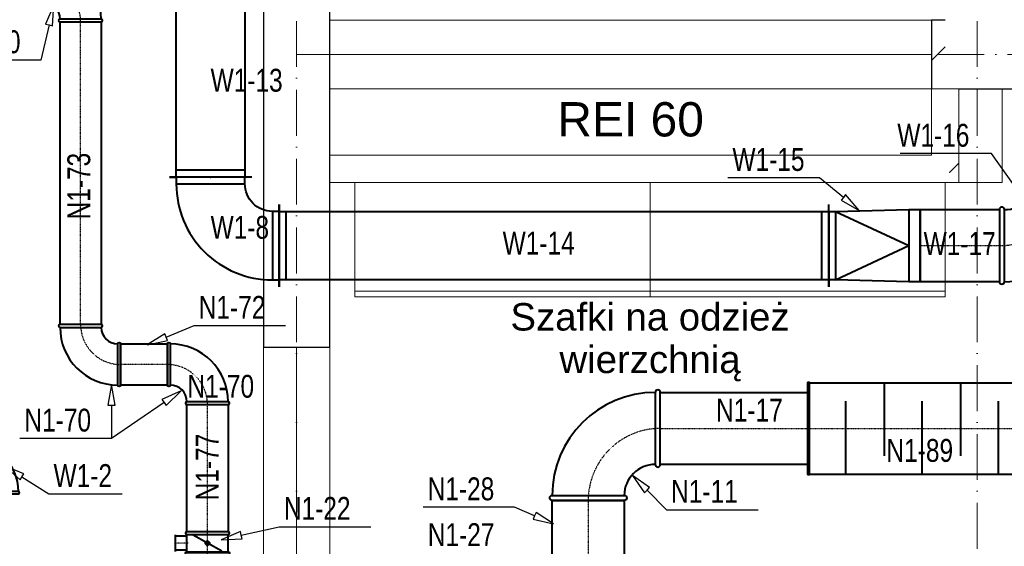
# Model space of a CAD drawing. Header units: millimetres. Extents: x 1700 to 4670, y 990 to 3874.
# Tile 21 of 110: x 2676 to 3107, y 2022 to 2253. Entities that reach past the tile are written whole.
import ezdxf
from ezdxf.enums import TextEntityAlignment as Align

# ---------------------------------------------------------------- set-up
doc = ezdxf.new("R2010")
doc.units = ezdxf.units.MM
for name, pattern in [('CENTER', [0.55, 0.37, -0.06, 0.06, -0.06]), ('Kropki i Kreski', [300, 200, -50, 0, -50]), ('Przerywana długa', [780, 500, -280]), ('Wipeout_Contour', [1000, 0, -1000])]:
    doc.linetypes.add(name, pattern=pattern)
doc.layers.get('0').update_dxf_attribs({"lineweight": 0})
for name, color, linetype in [('Nowe_210-A Pomieszczenia', 7, 'Continuous'), ('Nowe_320-W Umeblowanie', 252, 'Continuous'), ('Nowe_420-K Ściany', 7, 'Continuous'), ('WEN_N1-_ATRYBUT', 7, 'Continuous'), ('WEN_N1-_OSIE', 2, 'CENTER'), ('WEN_W1-_ATRYBUT', 7, 'Continuous'), ('WEN_W1-_OSIE', 2, 'CENTER')]:
    doc.layers.add(name, color=color, linetype=linetype)
for name, color, linetype, lineweight in [('Nowe_320-W Umeblowanie_Nr_pióra__4', 252, 'Continuous', 13), ('Nowe_410-K Osie_Nr_pióra__18', 9, 'Continuous', 13), ('Nowe_420-K Ściany_Nr_pióra__1', 7, 'Continuous', 13), ('Nowe_420-K Ściany_Nr_pióra__27', 7, 'Continuous', 25), ('Nowe_450-K Belki_Nr_pióra__69', 7, 'Continuous', 13), ('Nowe_450-K Belki_Nr_pióra__90', 7, 'Continuous', 13), ('Nowe_830-G Teksty Etykiety_Nr_pióra__1', 7, 'Continuous', 13), ('WEN_N1-_ZLICZAC', 170, 'Continuous', 40), ('WEN_W1-_ZLICZAC', 10, 'Continuous', 40)]:
    doc.layers.add(name, color=color, linetype=linetype, lineweight=lineweight)
doc.styles.add('STYL_AUTOMATYCZNY_3', font='txt')
doc.styles.add('STYL_WENTYLE', font='txt', dxfattribs={"width": 0.8})

# ---------------------------------------------------------------- blocks, each defined once
blk = doc.blocks.new('Ściana_23_1', base_point=(10460, -5970))
at = {"color": 254, "linetype": 'Wipeout_Contour', "lineweight": 0, "ltscale": 47988.33079}
blk.add_wipeout([(10460, -5970), (10520, -5970), (10520, -5670), (10460, -5670)], dxfattribs=at).dxf.layer = 'Nowe_420-K Ściany'
at = {"layer": 'Nowe_420-K Ściany', "linetype": 'Continuous', "lineweight": 0, "true_color": 0x000000}
h = blk.add_hatch(dxfattribs=at)
h.set_pattern_fill('Bloczki_ceramiczne_0001', color=18, style=0, pattern_type=2)
h.set_pattern_definition([(45, (0, 0), (-127.2792, 127.2792), [])])
h.paths.add_polyline_path([(10460, -5970), (10520, -5970), (10520, -5670), (10460, -5670)])
at = {"layer": 'Nowe_420-K Ściany_Nr_pióra__27', "color": 7, "linetype": 'Continuous', "lineweight": 25, "flags": 128}
for points in [[(10520, -5670), (10460, -5670)], [(10460, -5670), (10460, -5970)], [(10460, -5970), (10520, -5970)]]:
    blk.add_lwpolyline(points, dxfattribs=at)
blk = doc.blocks.new('*X19')
at = {"layer": 'Nowe_420-K Ściany_Nr_pióra__1', "color": 7, "linetype": 'Continuous', "lineweight": 13}
blk.add_line((10537.5, -6337.5), (10580, -6295), dxfattribs=at)
blk = doc.blocks.new('QBV2333129CNW1-_23')
for p, q in [((-300, -180), (-300, 180)), ((-270, -150), (-270, 150)), ((-180, -300), (-150, -300)), ((150, -270), (-150, -270)), ((180, -300), (150, -300))]:
    blk.add_line(p, q)
blk.add_lwpolyline([(150, -300), (150, -270, 0.414214), (-270, 150), (-300, 150), (-300, -150), (-270, -150, -0.414214), (-150, -270), (-150, -300)], format="xyb", close=True)
for p in [(-300, 0), (0, -300)]:
    blk.add_point(p)
at = {"layer": 'WEN_W1-_ATRYBUT', "style": 'STYL_WENTYLE', "width": 0.8, "flags": 8}
blk.add_attdef('WENTYLE', text='', height=100, dxfattribs=at).set_placement((0, 0), align=Align.BOTTOM_LEFT)
blk = doc.blocks.new('PRL1V23315354CNW1-_11')
for p, q in [((0, 150), (0, 180)), ((30, 150), (30, -150)), ((30, 150), (350, 0)), ((30, 150), (30, -150)), ((350, 157.5), (350, -157.5)), ((30, -150), (350, 0)), ((0, -150), (0, -180))]:
    blk.add_line(p, q)
blk.add_lwpolyline([(0, 150), (30, 150), (350, 157.5), (400, 157.5), (400, -157.5), (350, -157.5), (30, -150), (0, -150)], close=True)
for p in [(0, 0), (400, 0)]:
    blk.add_point(p)
at = {"layer": 'WEN_W1-_ATRYBUT', "style": 'STYL_WENTYLE', "width": 0.8, "flags": 8}
blk.add_attdef('WENTYLE', text='', height=100, dxfattribs=at).set_placement((200, 400), align=Align.BOTTOM_LEFT)
blk = doc.blocks.new('B31590CW1-_23')
for points in [[(-315, -157.5), (-315, 157.5, -1), (-292.95, 157.5), (-292.95, -157.5, -1)], [(-157.5, -315), (157.5, -315, 1), (157.5, -292.95), (-157.5, -292.95, 1)]]:
    blk.add_lwpolyline(points, format="xyb", close=True)
for radius in [450.45, 135.45]:
    blk.add_arc((-292.95, -292.95), radius, 0, 90)
for p in [(-315, 0), (0, -315)]:
    blk.add_point(p)
at = {"layer": 'WEN_W1-_OSIE'}
blk.add_arc((-315, -315), 315, 0, 90, dxfattribs=at)
at = {"layer": 'WEN_W1-_ATRYBUT', "style": 'STYL_WENTYLE', "width": 0.8, "flags": 8}
blk.add_attdef('WENTYLE', text='', height=100, dxfattribs=at).set_placement((-157.5, -315), align=Align.BOTTOM_LEFT)
blk = doc.blocks.new('SR-315CW1-_346-4052920035_14')
blk.add_lwpolyline([(0, -157.5), (0, 157.5), (346.4, 157.5), (346.4, -157.5)], close=True)
for p in [(0, 0), (346.4, 0)]:
    blk.add_point(p)
at = {"layer": 'WEN_W1-_OSIE'}
blk.add_line((0, 0), (346.4, 0), dxfattribs=at)
at = {"layer": 'WEN_W1-_ATRYBUT', "style": 'STYL_WENTYLE', "width": 0.8, "flags": 8}
blk.add_attdef('WENTYLE', text='', height=100, dxfattribs=at).set_placement((173.2, 0), align=Align.BOTTOM_LEFT)
at = {"layer": 'WEN_W1-_OSIE', "style": 'STYL_WENTYLE', "width": 0.8, "flags": 8}
blk.add_attdef('FI_KANALU', text='', height=40, dxfattribs=at).set_placement((173.2, 78.8), align=Align.MIDDLE_CENTER)
blk = doc.blocks.new('QD-200X300CNW1-_1016-2599704_14')
for p, q in [((0, -180), (0, 180)), ((1016.3, -180), (1016.3, 180)), ((30, -150), (30, 150)), ((986.3, -150), (986.3, 150))]:
    blk.add_line(p, q)
blk.add_lwpolyline([(0, 150), (1016.3, 150), (1016.3, -150), (0, -150)], close=True)
for p in [(0, 0), (1016.3, 0)]:
    blk.add_point(p)
at = {"layer": 'WEN_W1-_ATRYBUT', "style": 'STYL_WENTYLE', "width": 0.8, "flags": 8}
blk.add_attdef('WENTYLE', text='', height=100, dxfattribs=at).set_placement((508.1, 0), align=Align.BOTTOM_LEFT)
at = {"layer": 'WEN_W1-_OSIE', "style": 'STYL_WENTYLE', "width": 0.8, "flags": 8}
blk.add_attdef('FI_KANALU', text='', height=40, dxfattribs=at).set_placement((508.1, 0), align=Align.MIDDLE_CENTER)
blk = doc.blocks.new('B31590CN1-_23')
for points in [[(-315, -157.5), (-315, 157.5, -1), (-292.95, 157.5), (-292.95, -157.5, -1)], [(-157.5, -315), (157.5, -315, 1), (157.5, -292.95), (-157.5, -292.95, 1)]]:
    blk.add_lwpolyline(points, format="xyb", close=True)
for radius in [450.45, 135.45]:
    blk.add_arc((-292.95, -292.95), radius, 0, 90)
for p in [(-315, 0), (0, -315)]:
    blk.add_point(p)
at = {"layer": 'WEN_N1-_OSIE'}
blk.add_arc((-315, -315), 315, 0, 90, dxfattribs=at)
at = {"layer": 'WEN_N1-_ATRYBUT', "style": 'STYL_WENTYLE', "width": 0.8, "flags": 8}
blk.add_attdef('WENTYLE', text='', height=100, dxfattribs=at).set_placement((-157.5, -315), align=Align.BOTTOM_LEFT)
blk = doc.blocks.new('RL315280CN1-_21')
for p, q in [((22.05, 157.5), (55.95, 140)), ((55.95, -140), (22.05, -157.5))]:
    blk.add_line(p, q)
for points in [[(0, 157.5), (0, -157.5, 1), (22.05, -157.5), (22.05, 157.5, 1)], [(78, -140), (78, 140, 1), (55.95, 140), (55.95, -140, 1)]]:
    blk.add_lwpolyline(points, format="xyb", close=True)
for p in [(0, 0), (78, 0)]:
    blk.add_point(p)
at = {"layer": 'WEN_N1-_OSIE'}
blk.add_line((0, 0), (78, 0), dxfattribs=at)
at = {"layer": 'WEN_N1-_ATRYBUT', "style": 'STYL_WENTYLE', "width": 0.8, "flags": 8}
blk.add_attdef('WENTYLE', text='', height=100, dxfattribs=at).set_placement((0, 0), align=Align.BOTTOM_LEFT)
blk = doc.blocks.new('SR-315CN1-_300-6104183044_14')
blk.add_lwpolyline([(0, -157.5), (0, 157.5), (300.6, 157.5), (300.6, -157.5)], close=True)
for p in [(0, 0), (300.6, 0)]:
    blk.add_point(p)
at = {"layer": 'WEN_N1-_OSIE'}
blk.add_line((0, 0), (300.6, 0), dxfattribs=at)
at = {"layer": 'WEN_N1-_ATRYBUT', "style": 'STYL_WENTYLE', "width": 0.8, "flags": 8}
blk.add_attdef('WENTYLE', text='', height=100, dxfattribs=at).set_placement((150.3, 0), align=Align.BOTTOM_LEFT)
at = {"layer": 'WEN_N1-_OSIE', "style": 'STYL_WENTYLE', "width": 0.8, "flags": 8}
blk.add_attdef('FI_KANALU', text='', height=40, dxfattribs=at).set_placement((150.3, 78.8), align=Align.MIDDLE_CENTER)
blk = doc.blocks.new('B18090CN1-_23')
for points in [[(-175, -90), (-175, 90, -1), (-162.4, 90), (-162.4, -90, -1)], [(-90, -175), (90, -175, 1), (90, -162.4), (-90, -162.4, 1)]]:
    blk.add_lwpolyline(points, format="xyb", close=True)
for radius in [252.4, 72.4]:
    blk.add_arc((-162.4, -162.4), radius, 0, 90)
for p in [(-175, 0), (0, -175)]:
    blk.add_point(p)
at = {"layer": 'WEN_N1-_OSIE'}
blk.add_arc((-175, -175), 175, 0, 90, dxfattribs=at)
at = {"layer": 'WEN_N1-_ATRYBUT', "style": 'STYL_WENTYLE', "width": 0.8, "flags": 8}
blk.add_attdef('WENTYLE', text='', height=100, dxfattribs=at).set_placement((-87.5, -175), align=Align.BOTTOM_LEFT)
blk = doc.blocks.new('B18090CN1-_24')
for points in [[(175, -90), (175, 90, 1), (162.4, 90), (162.4, -90, 1)], [(90, -175), (-90, -175, -1), (-90, -162.4), (90, -162.4, -1)]]:
    blk.add_lwpolyline(points, format="xyb", close=True)
for radius in [252.4, 72.4]:
    blk.add_arc((162.4, -162.4), radius, 90, 180)
for p in [(175, 0), (0, -175)]:
    blk.add_point(p)
at = {"layer": 'WEN_N1-_OSIE'}
blk.add_arc((175, -175), 175, 90, 180, dxfattribs=at)
at = {"layer": 'WEN_N1-_ATRYBUT', "style": 'STYL_WENTYLE', "width": 0.8, "flags": 8}
blk.add_attdef('WENTYLE', text='', height=100, dxfattribs=at).set_placement((-448.1, -175), align=Align.BOTTOM_LEFT)
blk = doc.blocks.new('SR-180CN1-_204-4893352664_14')
blk.add_lwpolyline([(0, -90), (0, 90), (204.5, 90), (204.5, -90)], close=True)
for p in [(0, 0), (204.5, 0)]:
    blk.add_point(p)
at = {"layer": 'WEN_N1-_OSIE'}
blk.add_line((0, 0), (204.5, 0), dxfattribs=at)
at = {"layer": 'WEN_N1-_ATRYBUT', "style": 'STYL_WENTYLE', "width": 0.8, "flags": 8}
blk.add_attdef('WENTYLE', text='', height=100, dxfattribs=at).set_placement((102.2, 0), align=Align.BOTTOM_LEFT)
at = {"layer": 'WEN_N1-_OSIE', "style": 'STYL_WENTYLE', "width": 0.8, "flags": 8}
blk.add_attdef('FI_KANALU', text='', height=40, dxfattribs=at).set_placement((102.2, 45), align=Align.MIDDLE_CENTER)
blk = doc.blocks.new('SR-180CN1-_1323-2460126535_14')
blk.add_lwpolyline([(0, -90), (0, 90), (1323.2, 90), (1323.2, -90)], close=True)
for p in [(0, 0), (1323.2, 0)]:
    blk.add_point(p)
at = {"layer": 'WEN_N1-_OSIE'}
blk.add_line((0, 0), (1323.2, 0), dxfattribs=at)
at = {"layer": 'WEN_N1-_ATRYBUT', "style": 'STYL_WENTYLE', "width": 0.8, "flags": 8}
blk.add_attdef('WENTYLE', text='', height=100, dxfattribs=at).set_placement((661.6, 0), align=Align.BOTTOM_LEFT)
at = {"layer": 'WEN_N1-_OSIE', "style": 'STYL_WENTYLE', "width": 0.8, "flags": 8}
blk.add_attdef('FI_KANALU', text='', height=40, dxfattribs=at).set_placement((661.6, 45), align=Align.MIDDLE_CENTER)
blk = doc.blocks.new('DR180CN1-_11')
for p, q in [((14, 140), (86, 140)), ((20, 90), (20, 140)), ((80, 90), (80, 140)), ((12.6, 90), (87.4, 90)), ((15, -63), (85, 63)), ((12.6, -90), (87.4, -90))]:
    blk.add_line(p, q)
for points in [[(0, -90), (0, 90, -1), (12.6, 90), (12.6, -90, -1)], [(100, -90), (100, 90, 1), (87.4, 90), (87.4, -90, 1)]]:
    blk.add_lwpolyline(points, format="xyb", close=True)
blk.add_circle((50, 0), 9)
for p in [(0, 0), (100, 0)]:
    blk.add_point(p)
at = {"layer": 'WEN_N1-_OSIE'}
for p, q in [((50, 85), (50, 145)), ((0, 0), (100, 0))]:
    blk.add_line(p, q, dxfattribs=at)
at = {"layer": 'WEN_N1-_ATRYBUT', "style": 'STYL_WENTYLE', "width": 0.8, "flags": 8}
blk.add_attdef('WENTYLE', text='', height=100, dxfattribs=at).set_placement((0, 0), align=Align.BOTTOM_LEFT)
blk = doc.blocks.new('SR-180CN1-_555-9099539211_14')
blk.add_lwpolyline([(0, -90), (0, 90), (555.9, 90), (555.9, -90)], close=True)
for p in [(0, 0), (555.9, 0)]:
    blk.add_point(p)
at = {"layer": 'WEN_N1-_OSIE'}
blk.add_line((0, 0), (555.9, 0), dxfattribs=at)
at = {"layer": 'WEN_N1-_ATRYBUT', "style": 'STYL_WENTYLE', "width": 0.8, "flags": 8}
blk.add_attdef('WENTYLE', text='', height=100, dxfattribs=at).set_placement((278, 0), align=Align.BOTTOM_LEFT)
at = {"layer": 'WEN_N1-_OSIE', "style": 'STYL_WENTYLE', "width": 0.8, "flags": 8}
blk.add_attdef('FI_KANALU', text='', height=40, dxfattribs=at).set_placement((278, 45), align=Align.MIDDLE_CENTER)
blk = doc.blocks.new('SIL-503151000_11')
for p, q in [((6.3, 200), (993.7, 200)), ((333.3, 200), (333.3, -120)), ((666.7, 200), (666.7, -120)), ((166.7, -200), (166.7, 120)), ((500, -200), (500, 120)), ((833.3, -200), (833.3, 120)), ((6.3, -200), (993.7, -200))]:
    blk.add_line(p, q)
for points in [[(0, -200), (0, 200, -1), (6.3, 200), (6.3, -200, -1)], [(1000, -200), (1000, 200, 1), (993.7, 200), (993.7, -200, 1)]]:
    blk.add_lwpolyline(points, format="xyb", close=True)
for p in [(0, 0), (1000, 0)]:
    blk.add_point(p)
at = {"layer": 'WEN_N1-_OSIE'}
blk.add_line((0, 0), (1000, 0), dxfattribs=at)
at = {"layer": 'WEN_N1-_ATRYBUT', "style": 'STYL_WENTYLE', "width": 0.8, "flags": 8}
blk.add_attdef('WENTYLE', text='', height=100, dxfattribs=at).set_placement((500, 0), align=Align.BOTTOM_LEFT)
blk = doc.blocks.new('SR-315CN1-_645-1336834643_14')
blk.add_lwpolyline([(0, -157.5), (0, 157.5), (645.1, 157.5), (645.1, -157.5)], close=True)
for p in [(0, 0), (645.1, 0)]:
    blk.add_point(p)
at = {"layer": 'WEN_N1-_OSIE'}
blk.add_line((0, 0), (645.1, 0), dxfattribs=at)
at = {"layer": 'WEN_N1-_ATRYBUT', "style": 'STYL_WENTYLE', "width": 0.8, "flags": 8}
blk.add_attdef('WENTYLE', text='', height=100, dxfattribs=at).set_placement((322.6, 0), align=Align.BOTTOM_LEFT)
at = {"layer": 'WEN_N1-_OSIE', "style": 'STYL_WENTYLE', "width": 0.8, "flags": 8}
blk.add_attdef('FI_KANALU', text='', height=40, dxfattribs=at).set_placement((322.6, 78.7), align=Align.MIDDLE_CENTER)
blk = doc.blocks.new('B15090CW1-_23')
for points in [[(-150, -75), (-150, 75, -1), (-139.5, 75), (-139.5, -75, -1)], [(-75, -150), (75, -150, 1), (75, -139.5), (-75, -139.5, 1)]]:
    blk.add_lwpolyline(points, format="xyb", close=True)
for radius in [214.5, 64.5]:
    blk.add_arc((-139.5, -139.5), radius, 0, 90)
for p in [(-150, 0), (0, -150)]:
    blk.add_point(p)
at = {"layer": 'WEN_W1-_OSIE'}
blk.add_arc((-150, -150), 150, 0, 90, dxfattribs=at)
at = {"layer": 'WEN_W1-_ATRYBUT', "style": 'STYL_WENTYLE', "width": 0.8, "flags": 8}
blk.add_attdef('WENTYLE', text='', height=100, dxfattribs=at).set_placement((-75, -150), align=Align.BOTTOM_LEFT)
blk = doc.blocks.new('QD-200X300CNW1-_2401-9720740_14')
for p, q in [((0, -180), (0, 180)), ((2402, -180), (2402, 180)), ((30, -150), (30, 150)), ((2372, -150), (2372, 150))]:
    blk.add_line(p, q)
blk.add_lwpolyline([(0, 150), (2402, 150), (2402, -150), (0, -150)], close=True)
for p in [(0, 0), (2402, 0)]:
    blk.add_point(p)
at = {"layer": 'WEN_W1-_ATRYBUT', "style": 'STYL_WENTYLE', "width": 0.8, "flags": 8}
blk.add_attdef('WENTYLE', text='', height=100, dxfattribs=at).set_placement((1201, 0), align=Align.BOTTOM_LEFT)
at = {"layer": 'WEN_W1-_OSIE', "style": 'STYL_WENTYLE', "width": 0.8, "flags": 8}
blk.add_attdef('FI_KANALU', text='', height=40, dxfattribs=at).set_placement((1201, 0), align=Align.MIDDLE_CENTER)

msp = doc.modelspace()

# ---------------------------------------------------------------- linework, layer by layer
at = {"layer": 'WEN_N1-_ATRYBUT'}
for points in [[(2689.09, 2250.3), (2690.64, 2249.93), (2691.15, 2259.06), (2687.53, 2250.67), (2689.09, 2250.3), (2685.47, 2234.93), (2645.47, 2234.93)], [(2716.3, 2084.03), (2717.9, 2084.03), (2716.3, 2093.03), (2714.7, 2084.03), (2716.3, 2084.03), (2716.3, 2069.49), (2676.3, 2069.49)], [(2739.34, 2085.22), (2740.24, 2083.9), (2746.77, 2090.3), (2738.43, 2086.54), (2739.34, 2085.22), (2716.3, 2069.49), (2676.3, 2069.49)], [(2950.48, 2046.85), (2951.61, 2047.98), (2944.11, 2053.22), (2949.34, 2045.72), (2950.48, 2046.85), (2959, 2038.33), (2999, 2038.33)], [(2901.33, 2035.67), (2900.7, 2034.2), (2909.6, 2032.11), (2901.96, 2037.14), (2901.33, 2035.67), (2892.57, 2039.44), (2852.57, 2039.44)], [(2773.1, 2027.16), (2772.75, 2028.72), (2764.32, 2025.19), (2773.45, 2025.6), (2773.1, 2027.16), (2789.72, 2030.89), (2829.72, 2030.89)]]:
    msp.add_lwpolyline(points, dxfattribs=at)
at = {"layer": 'WEN_W1-_ATRYBUT'}
msp.add_lwpolyline([(2677.23, 2052.67), (2678.08, 2054.02), (2669.61, 2057.46), (2676.38, 2051.32), (2677.23, 2052.67), (2689.04, 2045.24), (2721.04, 2045.24)], dxfattribs=at)

# ---------------------------------------------------------------- block references
at = {"layer": 'WEN_N1-_ZLICZAC'}
ref = msp.add_blockref('B18090CN1-_23', (2702.87, 2269.11), dxfattribs=dict(at, xscale=0.1, yscale=0.1, zscale=0.1))
ref.add_attrib('WENTYLE', 'N1-70', dxfattribs={"layer": 'WEN_N1-_ATRYBUT', "height": 10, "style": 'STYL_WENTYLE', "width": 0.8, "flags": 8}).set_placement((2647.47, 2234.93), align=Align.BOTTOM_LEFT)
ref = msp.add_blockref('SR-180CN1-_1323-2460126535_14', (2702.87, 2119.29), dxfattribs=dict(at, xscale=0.1, yscale=0.1, zscale=0.1, rotation=90))
ref.add_attrib('WENTYLE', 'N1-73', dxfattribs={"layer": 'WEN_N1-_ATRYBUT', "height": 10, "rotation": 90, "style": 'STYL_WENTYLE', "width": 0.8, "flags": 8}).set_placement((2710.07, 2165.23), align=Align.BOTTOM_LEFT)
ref = msp.add_blockref('B18090CN1-_24', (2702.87, 2101.79), dxfattribs=dict(at, xscale=0.1, yscale=0.1, zscale=0.1, rotation=90))
ref.add_attrib('WENTYLE', 'N1-70', dxfattribs={"layer": 'WEN_N1-_ATRYBUT', "height": 10, "style": 'STYL_WENTYLE', "width": 0.8, "flags": 8}).set_placement((2678.3, 2069.49), align=Align.BOTTOM_LEFT)
at = {"layer": 'WEN_N1-_ZLICZAC', "xscale": 0.1, "yscale": 0.1, "zscale": 0.1}
msp.add_blockref('B18090CN1-_23', (2758.32, 2101.79), dxfattribs=at).add_auto_attribs({'WENTYLE': 'N1-70'})
at = {"layer": 'WEN_N1-_ZLICZAC'}
ref = msp.add_blockref('SIL-503151000_11', (3020.78, 2073.84), dxfattribs=dict(at, xscale=0.09999999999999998, yscale=0.1, zscale=0.1))
ref.add_attrib('WENTYLE', 'N1-89', dxfattribs={"layer": 'WEN_N1-_ATRYBUT', "height": 10, "style": 'STYL_WENTYLE', "width": 0.8, "flags": 8}).set_placement((3055.14, 2056.24), align=Align.BOTTOM_LEFT)
ref = msp.add_blockref('B31590CN1-_23', (2924.77, 2073.84), dxfattribs=dict(at, xscale=0.1, yscale=0.1, zscale=0.1, rotation=90))
ref.add_attrib('WENTYLE', 'N1-11', dxfattribs={"layer": 'WEN_N1-_ATRYBUT', "height": 10, "style": 'STYL_WENTYLE', "width": 0.8, "flags": 8}).set_placement((2961, 2038.33), align=Align.BOTTOM_LEFT)
ref = msp.add_blockref('SR-315CN1-_645-1336834643_14', (2956.27, 2073.84), dxfattribs=dict(at, xscale=0.1, yscale=0.1, zscale=0.1))
ref.add_attrib('WENTYLE', 'N1-17', dxfattribs={"layer": 'WEN_N1-_ATRYBUT', "height": 10, "style": 'STYL_WENTYLE', "width": 0.8, "flags": 8}).set_placement((2980.67, 2073.84), align=Align.BOTTOM_LEFT)
ref = msp.add_blockref('SR-180CN1-_555-9099539211_14', (2758.32, 2028.69), dxfattribs=dict(at, xscale=0.1, yscale=0.1, zscale=0.1, rotation=90))
ref.add_attrib('WENTYLE', 'N1-77', dxfattribs={"layer": 'WEN_N1-_ATRYBUT', "height": 10, "rotation": 90, "style": 'STYL_WENTYLE', "width": 0.8, "flags": 8}).set_placement((2766.2, 2042.4), align=Align.BOTTOM_LEFT)
ref = msp.add_blockref('SR-315CN1-_300-6104183044_14', (2924.77, 2042.34), dxfattribs=dict(at, xscale=0.1, yscale=0.1, zscale=0.1, rotation=270))
ref.add_attrib('WENTYLE', 'N1-28', dxfattribs={"layer": 'WEN_N1-_ATRYBUT', "height": 10, "style": 'STYL_WENTYLE', "width": 0.8, "flags": 8}).set_placement((2854.57, 2039.44), align=Align.BOTTOM_LEFT)
ref = msp.add_blockref('DR180CN1-_11', (2758.32, 2018.69), dxfattribs=dict(at, xscale=0.1, yscale=0.1, zscale=0.1, rotation=90))
ref.add_attrib('WENTYLE', 'N1-22', dxfattribs={"layer": 'WEN_N1-_ATRYBUT', "height": 10, "style": 'STYL_WENTYLE', "width": 0.8, "flags": 8}).set_placement((2791.72, 2030.89), align=Align.BOTTOM_LEFT)
ref = msp.add_blockref('RL315280CN1-_21', (2924.77, 2012.28), dxfattribs=dict(at, xscale=0.1, yscale=0.1, zscale=0.1, rotation=270))
ref.add_attrib('WENTYLE', 'N1-27', dxfattribs={"layer": 'WEN_N1-_ATRYBUT', "height": 10, "style": 'STYL_WENTYLE', "width": 0.8, "flags": 8}).set_placement((2854.64, 2019.42), align=Align.BOTTOM_LEFT)
at = {"layer": 'WEN_W1-_ZLICZAC'}
ref = msp.add_blockref('SR-315CW1-_346-4052920035_14', (3069.89, 2153.78), dxfattribs=dict(at, xscale=0.1, yscale=0.1, zscale=0.1))
ref.add_attrib('WENTYLE', 'W1-17', dxfattribs={"layer": 'WEN_W1-_ATRYBUT', "height": 10, "style": 'STYL_WENTYLE', "width": 0.8, "flags": 8}).set_placement((3071.4, 2146.69), align=Align.BOTTOM_LEFT)
ref = msp.add_blockref('B15090CW1-_23', (2668.14, 2060.24), dxfattribs=dict(at, xscale=0.1, yscale=0.1, zscale=0.1, rotation=359.9999999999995))
ref.add_attrib('WENTYLE', 'W1-2', dxfattribs={"layer": 'WEN_W1-_ATRYBUT', "height": 10, "style": 'STYL_WENTYLE', "width": 0.8, "flags": 8}).set_placement((2691.04, 2045.24), align=Align.BOTTOM_LEFT)

# ---------------------------------------------------------------- texts
at = {"layer": 'Nowe_830-G Teksty Etykiety_Nr_pióra__1', "color": 252, "linetype": 'Continuous', "lineweight": 13, "insert": (2943.31, 2216.53), "char_height": 15, "attachment_point": 2, "style": 'STYL_AUTOMATYCZNY_3'}
msp.add_mtext('\\A1;{\\pqc;\\fArial|b0|i0|c238|p0;\\W1.000000;REI 60}', dxfattribs=at)

# ---------------------------------------------------------------- wipeouts: each hides what was drawn before it
at = {"color": 252, "linetype": 'Wipeout_Contour', "lineweight": 0, "ltscale": 55984.742434}
msp.add_wipeout([(3080.79, 2252.41), (3080.79, 2222.41), (3515.79, 2222.41), (3515.79, 2252.41)], dxfattribs=at).dxf.layer = 'Nowe_420-K Ściany'

# ---------------------------------------------------------------- next in the draw order: linework, layer by layer
at = {"layer": 'Nowe_210-A Pomieszczenia', "color": 252, "linetype": 'Continuous', "lineweight": 0, "flags": 128}
msp.add_lwpolyline([(3770.79, 2222.41), (3105.79, 2222.41), (3105.79, 2181.41), (2811.79, 2181.41), (2811.79, 2109.41), (2782.79, 2109.41), (2782.79, 2353.41)], dxfattribs=at)
at = {"layer": 'Nowe_410-K Osie_Nr_pióra__18', "color": 9, "linetype": 'Kropki i Kreski', "lineweight": 13, "ltscale": 0.1}
msp.add_line((3094.79, 3004.46), (3094.79, 1093.85), dxfattribs=at)
at = {"layer": 'Nowe_420-K Ściany_Nr_pióra__27', "color": 252, "linetype": 'Continuous', "lineweight": 25, "flags": 128}
msp.add_lwpolyline([(3080.79, 2222.41), (3515.79, 2222.41)], dxfattribs=at)

# ---------------------------------------------------------------- next in the draw order: block references
at = {"layer": 'Nowe_420-K Ściany', "color": 252, "lineweight": 25, "xscale": 0.1, "yscale": 0.1, "zscale": 0.1}
msp.add_blockref('Ściana_23_1', (3074.79, 2222.41), dxfattribs=at)

# ---------------------------------------------------------------- next in the draw order: wipeouts: each hides what was drawn before it
at = {"color": 252, "linetype": 'Wipeout_Contour', "lineweight": 0, "ltscale": 38902.160659}
msp.add_wipeout([(2782.79, 2353.41), (2782.79, 2109.41), (2811.79, 2109.41), (2811.79, 2353.41)], dxfattribs=at).dxf.layer = 'Nowe_420-K Ściany'
at = {"color": 252, "linetype": 'Wipeout_Contour', "lineweight": 0, "ltscale": 36837.48298}
msp.add_wipeout([(3074.79, 2193.41), (3086.79, 2181.41), (3086.79, 2193.41)], dxfattribs=at).dxf.layer = 'Nowe_420-K Ściany'

# ---------------------------------------------------------------- next in the draw order: linework, layer by layer
at = {"layer": 'Nowe_410-K Osie_Nr_pióra__18', "color": 9, "linetype": 'Kropki i Kreski', "lineweight": 13, "ltscale": 0.1}
for p, q in [((2797.29, 3004.46), (2797.29, 1094.35)), ((2897.29, 2237.41), (4644.85, 2237.41))]:
    msp.add_line(p, q, dxfattribs=at)
at = {"layer": 'Nowe_410-K Osie_Nr_pióra__18', "color": 9, "linetype": 'Kropki i Kreski', "lineweight": 13}
msp.add_line((2897.29, 2237.41), (2797.29, 2237.41), dxfattribs=at)
at = {"layer": 'Nowe_420-K Ściany_Nr_pióra__27', "color": 252, "linetype": 'Continuous', "lineweight": 25, "flags": 128}
for points in [[(2782.79, 2353.41), (2782.79, 2109.41)], [(2811.79, 2109.41), (2811.79, 2353.41)], [(2782.79, 2109.41), (2811.79, 2109.41)]]:
    msp.add_lwpolyline(points, dxfattribs=at)
at = {"layer": 'Nowe_450-K Belki_Nr_pióra__69', "color": 252, "linetype": 'Kropki i Kreski', "lineweight": 13}
for p, q in [((3074.79, 2237.41), (2811.79, 2237.41)), ((2797.29, 2109.41), (2797.29, 1934.54))]:
    msp.add_line(p, q, dxfattribs=at)
at = {"layer": 'Nowe_450-K Belki_Nr_pióra__90', "color": 252, "linetype": 'Przerywana długa', "lineweight": 13}
for p, q in [((3074.79, 2252.41), (2811.79, 2252.41)), ((2811.79, 2252.41), (2811.79, 2222.41)), ((2782.79, 2109.41), (2782.79, 1934.54)), ((2782.79, 2109.41), (2811.79, 2109.41)), ((2811.79, 2109.41), (2811.79, 1934.54))]:
    msp.add_line(p, q, dxfattribs=at)
at = {"layer": 'WEN_N1-_ATRYBUT'}
msp.add_lwpolyline([(2740.31, 2113.78), (2739.7, 2115.26), (2731.99, 2110.35), (2740.92, 2112.3), (2740.31, 2113.78), (2752.5, 2118.81), (2792.5, 2118.81)], dxfattribs=at)

# ---------------------------------------------------------------- next in the draw order: block references
at = {"layer": 'Nowe_420-K Ściany', "color": 252, "lineweight": 13, "xscale": 0.1, "yscale": 0.1, "zscale": 0.1}
msp.add_blockref('*X19', (2028.79, 2819.41), dxfattribs=at)
at = {"layer": 'WEN_N1-_ZLICZAC'}
ref = msp.add_blockref('SR-180CN1-_204-4893352664_14', (2740.82, 2101.79), dxfattribs=dict(at, xscale=0.1, yscale=0.1, zscale=0.1, rotation=180))
ref.add_attrib('WENTYLE', 'N1-72', dxfattribs={"layer": 'WEN_N1-_ATRYBUT', "height": 10, "style": 'STYL_WENTYLE', "width": 0.8, "flags": 8}).set_placement((2754.5, 2118.81), align=Align.BOTTOM_LEFT)
at = {"layer": 'WEN_W1-_ZLICZAC'}
ref = msp.add_blockref('QD-200X300CNW1-_1016-2599704_14', (2759.69, 2183.78), dxfattribs=dict(at, xscale=0.1, yscale=0.1, zscale=0.1, rotation=90))
ref.add_attrib('WENTYLE', 'W1-13', dxfattribs={"layer": 'WEN_W1-_ATRYBUT', "height": 10, "style": 'STYL_WENTYLE', "width": 0.8, "flags": 8}).set_placement((2759.69, 2218.11), align=Align.BOTTOM_LEFT)
ref = msp.add_blockref('QBV2333129CNW1-_23', (2759.69, 2153.78), dxfattribs=dict(at, xscale=0.1, yscale=0.1, zscale=0.1, rotation=180))
ref.add_attrib('WENTYLE', 'W1-8', dxfattribs={"layer": 'WEN_W1-_ATRYBUT', "height": 10, "style": 'STYL_WENTYLE', "width": 0.8, "flags": 8}).set_placement((2759.69, 2153.78), align=Align.BOTTOM_LEFT)

# ---------------------------------------------------------------- next in the draw order: wipeouts: each hides what was drawn before it
at = {"color": 252, "linetype": 'Wipeout_Contour', "lineweight": 0, "ltscale": 44567.384327}
msp.add_wipeout([(3074.79, 2193.41), (2811.79, 2193.41), (2811.79, 2181.41), (3074.79, 2181.41)], dxfattribs=at).dxf.layer = 'Nowe_420-K Ściany'

# ---------------------------------------------------------------- next in the draw order: linework, layer by layer
at = {"layer": 'Nowe_420-K Ściany_Nr_pióra__1', "color": 252, "linetype": 'Continuous', "lineweight": 13, "flags": 128}
msp.add_lwpolyline([(2811.79, 2181.41), (2811.79, 2193.41)], dxfattribs=at)
at = {"layer": 'WEN_W1-_ATRYBUT'}
msp.add_lwpolyline([(3036.29, 2174.9), (3035.27, 2173.66), (3043.25, 2169.2), (3037.3, 2176.14), (3036.29, 2174.9), (3025.81, 2183.46), (2985.81, 2183.46)], dxfattribs=at)

# ---------------------------------------------------------------- next in the draw order: block references
at = {"layer": 'WEN_W1-_ZLICZAC'}
ref = msp.add_blockref('PRL1V23315354CNW1-_11', (3029.89, 2153.78), dxfattribs=dict(at, xscale=0.09999999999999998, yscale=0.1, zscale=0.1))
ref.add_attrib('WENTYLE', 'W1-15', dxfattribs={"layer": 'WEN_W1-_ATRYBUT', "height": 10, "style": 'STYL_WENTYLE', "width": 0.8, "flags": 8}).set_placement((2987.81, 2183.46), align=Align.BOTTOM_LEFT)

# ---------------------------------------------------------------- next in the draw order: wipeouts: each hides what was drawn before it
at = {"color": 252, "linetype": 'Wipeout_Contour', "lineweight": 0, "ltscale": 36797.788491}
msp.add_wipeout([(3074.79, 2181.41), (3086.79, 2181.41), (3074.79, 2193.41)], dxfattribs=at).dxf.layer = 'Nowe_420-K Ściany'

# ---------------------------------------------------------------- next in the draw order: linework, layer by layer
at = {"layer": 'Nowe_320-W Umeblowanie', "color": 252, "linetype": 'Wipeout_Contour', "lineweight": 0, "ltscale": 47605.959213}
msp.add_line((3080.79, 2131.41), (3080.79, 2181.41), dxfattribs=at)
at = {"layer": 'Nowe_420-K Ściany_Nr_pióra__1', "color": 252, "linetype": 'Continuous', "lineweight": 13, "flags": 128}
for points in [[(3074.79, 2193.41), (2811.79, 2193.41)], [(3086.79, 2181.41), (3086.79, 2193.41)], [(2811.79, 2181.41), (3086.79, 2181.41)]]:
    msp.add_lwpolyline(points, dxfattribs=at)

# ---------------------------------------------------------------- next in the draw order: wipeouts: each hides what was drawn before it
at = {"color": 252, "linetype": 'Wipeout_Contour', "lineweight": 0, "ltscale": 43424.296348}
msp.add_wipeout([(2822.79, 2131.41), (2951.79, 2131.41), (2951.79, 2181.41), (2822.79, 2181.41)], dxfattribs=at).dxf.layer = 'Nowe_320-W Umeblowanie'
at = {"color": 252, "linetype": 'Wipeout_Contour', "lineweight": 0, "ltscale": 48675.306112}
msp.add_wipeout([(3086.79, 2193.41), (3086.79, 2222.41), (3074.79, 2222.41), (3074.79, 2193.41)], dxfattribs=at).dxf.layer = 'Nowe_420-K Ściany'

# ---------------------------------------------------------------- next in the draw order: linework, layer by layer
at = {"layer": 'Nowe_320-W Umeblowanie', "color": 252, "linetype": 'Wipeout_Contour', "lineweight": 0, "ltscale": 47605.959213}
for p, q in [((3080.79, 2181.41), (2951.79, 2181.41)), ((2951.79, 2181.41), (2951.79, 2131.41)), ((2951.79, 2131.41), (3080.79, 2131.41))]:
    msp.add_line(p, q, dxfattribs=at)
at = {"layer": 'Nowe_320-W Umeblowanie_Nr_pióra__4', "color": 252, "linetype": 'Continuous', "lineweight": 13}
for p, q in [((2822.79, 2133.91), (2951.79, 2133.91)), ((2822.79, 2131.41), (2822.79, 2133.91)), ((2951.79, 2133.91), (3080.79, 2133.91)), ((2951.79, 2131.41), (2951.79, 2133.91))]:
    msp.add_line(p, q, dxfattribs=at)
at = {"layer": 'Nowe_320-W Umeblowanie_Nr_pióra__4', "color": 252, "linetype": 'Continuous', "lineweight": 13, "flags": 128}
for points in [[(2822.79, 2131.41), (2951.79, 2131.41), (2951.79, 2181.41), (2822.79, 2181.41)], [(2951.79, 2131.41), (3080.79, 2131.41), (3080.79, 2181.41), (2951.79, 2181.41)]]:
    msp.add_lwpolyline(points, close=True, dxfattribs=at)
at = {"layer": 'Nowe_420-K Ściany_Nr_pióra__1', "color": 252, "linetype": 'Continuous', "lineweight": 13, "flags": 128}
for points in [[(3086.79, 2222.41), (3074.79, 2222.41)], [(3074.79, 2222.41), (3074.79, 2193.41)], [(3086.79, 2193.41), (3086.79, 2222.41)]]:
    msp.add_lwpolyline(points, dxfattribs=at)
at = {"layer": 'Nowe_450-K Belki_Nr_pióra__90', "color": 252, "linetype": 'Przerywana długa', "lineweight": 13}
for p, q in [((3074.79, 2252.41), (3074.79, 2222.41)), ((3074.79, 2222.41), (2811.79, 2222.41))]:
    msp.add_line(p, q, dxfattribs=at)
at = {"layer": 'WEN_W1-_ATRYBUT'}
msp.add_lwpolyline([(3112.08, 2178.48), (3110.77, 2177.56), (3117.27, 2171.13), (3113.39, 2179.41), (3112.08, 2178.48), (3101.1, 2194.05), (3061.1, 2194.05)], dxfattribs=at)

# ---------------------------------------------------------------- next in the draw order: block references
at = {"layer": 'WEN_W1-_ZLICZAC'}
ref = msp.add_blockref('B31590CW1-_23', (3136.03, 2153.78), dxfattribs=dict(at, xscale=0.1, yscale=0.1, zscale=0.1, rotation=269.9999999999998))
ref.add_attrib('WENTYLE', 'W1-16', dxfattribs={"layer": 'WEN_W1-_ATRYBUT', "height": 10, "style": 'STYL_WENTYLE', "width": 0.8, "flags": 8}).set_placement((3059.9, 2194.05), align=Align.BOTTOM_LEFT)
ref = msp.add_blockref('QD-200X300CNW1-_2401-9720740_14', (2789.69, 2153.78), dxfattribs=dict(at, xscale=0.1, yscale=0.1, zscale=0.1))
ref.add_attrib('WENTYLE', 'W1-14', dxfattribs={"layer": 'WEN_W1-_ATRYBUT', "height": 10, "style": 'STYL_WENTYLE', "width": 0.8, "flags": 8}).set_placement((2887.36, 2146.91), align=Align.BOTTOM_LEFT)

# ---------------------------------------------------------------- next in the draw order: texts
at = {"layer": 'Nowe_830-G Teksty Etykiety_Nr_pióra__1', "color": 252, "linetype": 'Continuous', "lineweight": 13, "insert": (2951.79, 2128.66), "char_height": 12, "width": 173.5787, "attachment_point": 2, "line_spacing_factor": 0.930544, "style": 'STYL_AUTOMATYCZNY_3'}
msp.add_mtext('\\A1;{\\pqc;\\fArial|b0|i0|c238|p0;\\W1.000000;Szafki na odzież wierzchnią}', dxfattribs=at)

doc.saveas('drawing.dxf')
